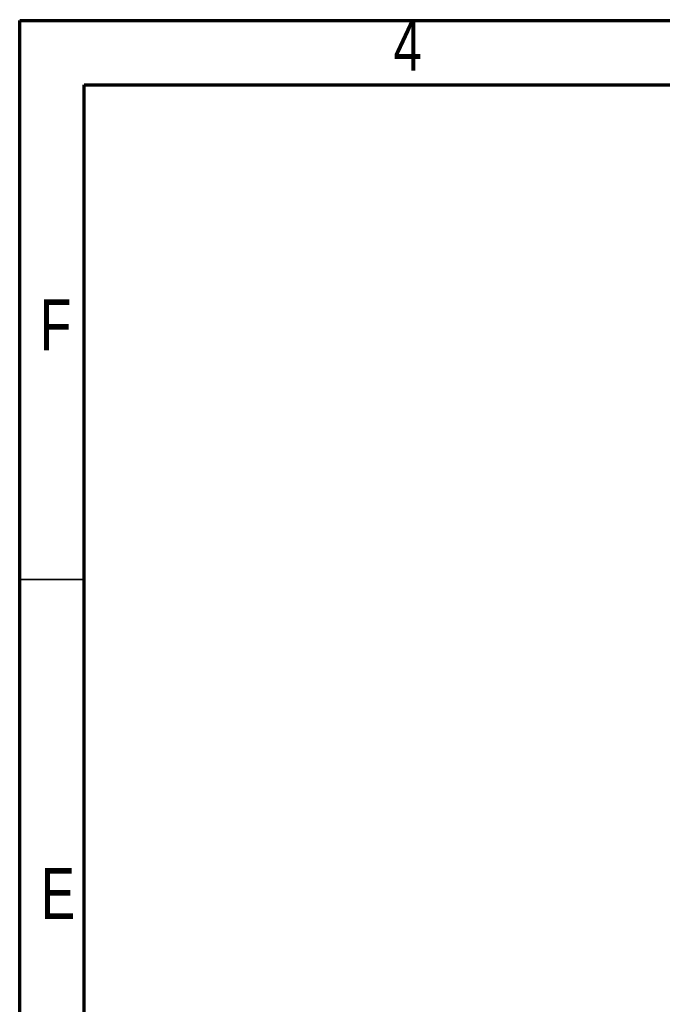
# Model space of a CAD drawing. Header units: millimetres. Extents: x 1643 to 1853, y 2203 to 2490.
# Tile 17 of 31: x 1643 to 1693, y 2413 to 2490. Entities that reach past the tile are written whole.
import ezdxf

# ---------------------------------------------------------------- set-up
doc = ezdxf.new("R2010")
doc.units = ezdxf.units.MM
doc.styles.add('SLDTEXTSTYLE2', font='TXT', dxfattribs={"width": 0.75})

msp = doc.modelspace()

# ---------------------------------------------------------------- linework, layer by layer
at = {"color": 7, "linetype": 'Continuous', "lineweight": 70}
for p, q in [((1642.9605, 2202.7156), (1642.9605, 2489.7156)), ((1642.9605, 2489.7156), (1852.9605, 2489.7156)), ((1647.9605, 2207.7156), (1647.9605, 2484.7156)), ((1647.9605, 2484.7156), (1847.9605, 2484.7156))]:
    msp.add_line(p, q, dxfattribs=at)
at = {"color": 7, "linetype": 'Continuous', "lineweight": 35}
msp.add_line((1647.9605, 2446.2156), (1642.9605, 2446.2156), dxfattribs=at)

# ---------------------------------------------------------------- texts
at = {"color": 7, "linetype": 'Continuous', "lineweight": 0, "char_height": 3.9687, "attachment_point": 2, "style": 'SLDTEXTSTYLE2'}
for s, insert in [('4', (1673.1258, 2489.7757)), ('F', (1645.7499, 2468.0257)), ('E', (1645.9359, 2423.7757))]:
    msp.add_mtext(s, dxfattribs=dict(at, insert=insert))

doc.saveas('drawing.dxf')
